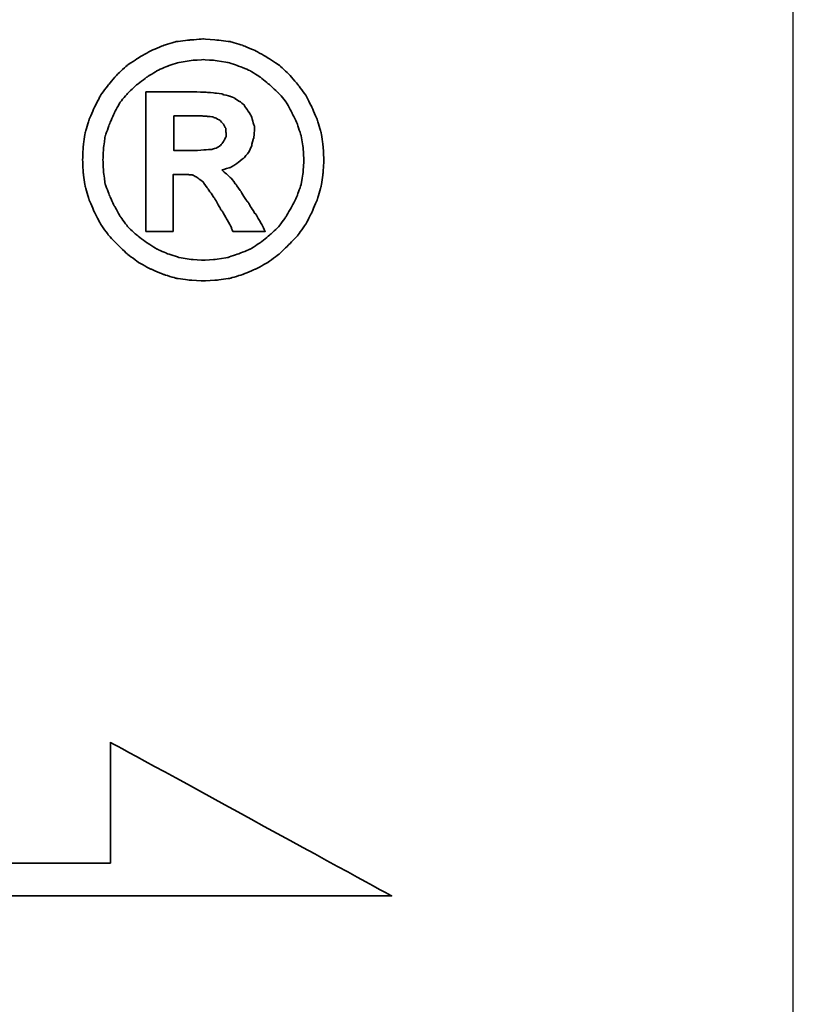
# Model space of a CAD drawing. Header units: millimetres. Extents: x -5 to 272, y 71 to 160.
# Tile 48 of 50: x 226.11 to 229.67, y 98.54 to 103.07. Entities that reach past the tile are written whole.
import ezdxf

# ---------------------------------------------------------------- set-up
doc = ezdxf.new("R2010")
doc.units = ezdxf.units.MM
doc.header["$LTSCALE"] = 0.15
for name, color, linetype in [('DIM', 4, 'CONTINUOUS'), ('layer 1', 7, 'CONTINUOUS'), ('OUT', 3, 'CONTINUOUS')]:
    doc.layers.add(name, color=color, linetype=linetype)

# ---------------------------------------------------------------- blocks, each defined once
blk = doc.blocks.new('TBI MOTION logo(完整正式版)')
at = {"layer": 'layer 1', "color": 22, "lineweight": 35}
for points, knots in [([(81.20634, 4.98624), (81.20634, 4.98624), (81.18649, 5.32862), (81.18649, 5.32862), (81.18649, 5.32862), (81.18649, 5.32862), (81.13886, 5.66206), (81.13886, 5.66206), (81.13886, 5.66206), (81.13886, 5.66206), (81.04359, 5.97764), (81.04359, 5.97764), (81.04359, 5.97764), (81.04359, 5.97764), (80.91061, 6.29124), (80.91061, 6.29124), (80.91061, 6.29124), (80.91061, 6.29124), (80.75778, 6.58697), (80.75778, 6.58697), (80.75778, 6.58697), (80.75778, 6.58697), (80.5593, 6.85294), (80.5593, 6.85294), (80.5593, 6.85294), (80.5593, 6.85294), (80.33105, 7.1189), (80.33105, 7.1189), (80.33105, 7.1189), (80.33105, 7.1189), (80.09287, 7.33921), (80.09287, 7.33921), (80.09287, 7.33921), (80.09287, 7.33921), (79.815, 7.51982), (79.815, 7.51982), (79.815, 7.51982), (79.815, 7.51982), (79.51133, 7.69051), (79.51133, 7.69051), (79.51133, 7.69051), (79.51133, 7.69051), (79.19773, 7.8235), (79.19773, 7.8235), (79.19773, 7.8235), (79.19773, 7.8235), (78.88215, 7.91877), (78.88215, 7.91877), (78.88215, 7.91877), (78.88215, 7.91877), (78.54871, 7.95846), (78.54871, 7.95846), (78.54871, 7.95846), (78.54871, 7.95846), (78.21526, 7.98625), (78.21526, 7.98625), (78.21526, 7.98625), (78.21526, 7.98625), (77.87388, 7.95846), (77.87388, 7.95846), (77.87388, 7.95846), (77.87388, 7.95846), (77.54044, 7.91877), (77.54044, 7.91877), (77.54044, 7.91877), (77.54044, 7.91877), (77.22485, 7.8235), (77.22485, 7.8235), (77.22485, 7.8235), (77.22485, 7.8235), (76.91027, 7.69051), (76.91027, 7.69051), (76.91027, 7.69051), (76.91027, 7.69051), (76.6056, 7.51982), (76.6056, 7.51982), (76.6056, 7.51982), (76.6056, 7.51982), (76.32972, 7.33921), (76.32972, 7.33921), (76.32972, 7.33921), (76.32972, 7.33921), (76.09154, 7.1189), (76.09154, 7.1189), (76.09154, 7.1189), (76.09154, 7.1189), (75.86329, 6.85294), (75.86329, 6.85294), (75.86329, 6.85294), (75.86329, 6.85294), (75.66382, 6.58697), (75.66382, 6.58697), (75.66382, 6.58697), (75.66382, 6.58697), (75.51099, 6.29124), (75.51099, 6.29124), (75.51099, 6.29124), (75.51099, 6.29124), (75.37702, 5.97764), (75.37702, 5.97764), (75.37702, 5.97764), (75.37702, 5.97764), (75.28175, 5.66206), (75.28175, 5.66206), (75.28175, 5.66206), (75.28175, 5.66206), (75.23411, 5.32862), (75.23411, 5.32862), (75.23411, 5.32862), (75.23411, 5.32862), (75.21625, 4.98624), (75.21625, 4.98624), (75.21625, 4.98624), (75.21625, 4.98624), (75.23411, 4.6528), (75.23411, 4.6528), (75.23411, 4.6528), (75.23411, 4.6528), (75.28175, 4.32035), (75.28175, 4.32035), (75.28175, 4.32035), (75.28175, 4.32035), (75.37702, 3.99583), (75.37702, 3.99583), (75.37702, 3.99583), (75.37702, 3.99583), (75.51099, 3.68224), (75.51099, 3.68224), (75.51099, 3.68224), (75.51099, 3.68224), (75.66382, 3.38749), (75.66382, 3.38749), (75.66382, 3.38749), (75.66382, 3.38749), (75.86329, 3.10963), (75.86329, 3.10963), (75.86329, 3.10963), (75.86329, 3.10963), (76.09154, 2.87145), (76.09154, 2.87145), (76.09154, 2.87145), (76.09154, 2.87145), (76.32972, 2.6432), (76.32972, 2.6432), (76.32972, 2.6432), (76.32972, 2.6432), (76.6056, 2.43381), (76.6056, 2.43381), (76.6056, 2.43381), (76.6056, 2.43381), (76.91027, 2.27205), (76.91027, 2.27205), (76.91027, 2.27205), (76.91027, 2.27205), (77.22485, 2.13906), (77.22485, 2.13906), (77.22485, 2.13906), (77.22485, 2.13906), (77.54044, 2.0438), (77.54044, 2.0438), (77.54044, 2.0438), (77.54044, 2.0438), (77.87388, 1.99616), (77.87388, 1.99616), (77.87388, 1.99616), (77.87388, 1.99616), (78.21526, 1.97631), (78.21526, 1.97631), (78.21526, 1.97631), (78.21526, 1.97631), (78.54871, 1.99616), (78.54871, 1.99616), (78.54871, 1.99616), (78.54871, 1.99616), (78.88215, 2.0438), (78.88215, 2.0438), (78.88215, 2.0438), (78.88215, 2.0438), (79.19773, 2.13906), (79.19773, 2.13906), (79.19773, 2.13906), (79.19773, 2.13906), (79.51133, 2.27205), (79.51133, 2.27205), (79.51133, 2.27205), (79.51133, 2.27205), (79.815, 2.43381), (79.815, 2.43381), (79.815, 2.43381), (79.815, 2.43381), (80.09287, 2.6432), (80.09287, 2.6432), (80.09287, 2.6432), (80.09287, 2.6432), (80.33105, 2.87145), (80.33105, 2.87145), (80.33105, 2.87145), (80.33105, 2.87145), (80.5593, 3.10963), (80.5593, 3.10963), (80.5593, 3.10963), (80.5593, 3.10963), (80.75778, 3.38749), (80.75778, 3.38749), (80.75778, 3.38749), (80.75778, 3.38749), (80.91061, 3.68224), (80.91061, 3.68224), (80.91061, 3.68224), (80.91061, 3.68224), (81.04359, 3.99583), (81.04359, 3.99583), (81.04359, 3.99583), (81.04359, 3.99583), (81.13886, 4.32035), (81.13886, 4.32035), (81.13886, 4.32035), (81.13886, 4.32035), (81.18649, 4.6528), (81.18649, 4.6528), (81.18649, 4.6528), (81.18649, 4.6528), (81.20634, 4.98624), (81.20634, 4.98624)], [0, 0, 0, 0, 0.01785714, 0.01785714, 0.01785714, 0.01785715, 0.03571429, 0.03571429, 0.03571429, 0.0357143, 0.05357143, 0.05357143, 0.05357143, 0.05357144, 0.07142857, 0.07142857, 0.07142857, 0.07142858, 0.08928571, 0.08928571, 0.08928571, 0.08928572, 0.10714286, 0.10714286, 0.10714286, 0.10714287, 0.125, 0.125, 0.125, 0.12500001, 0.14285714, 0.14285714, 0.14285714, 0.14285715, 0.16071429, 0.16071429, 0.16071429, 0.1607143, 0.17857143, 0.17857143, 0.17857143, 0.17857144, 0.19642857, 0.19642857, 0.19642857, 0.19642858, 0.21428571, 0.21428571, 0.21428571, 0.21428572, 0.23214286, 0.23214286, 0.23214286, 0.23214287, 0.25, 0.25, 0.25, 0.25000001, 0.26785714, 0.26785714, 0.26785714, 0.26785715, 0.28571429, 0.28571429, 0.28571429, 0.2857143, 0.30357143, 0.30357143, 0.30357143, 0.30357144, 0.32142857, 0.32142857, 0.32142857, 0.32142858, 0.33928571, 0.33928571, 0.33928571, 0.33928572, 0.35714286, 0.35714286, 0.35714286, 0.35714287, 0.375, 0.375, 0.375, 0.37500001, 0.39285714, 0.39285714, 0.39285714, 0.39285715, 0.41071429, 0.41071429, 0.41071429, 0.4107143, 0.42857143, 0.42857143, 0.42857143, 0.42857144, 0.44642857, 0.44642857, 0.44642857, 0.44642858, 0.46428571, 0.46428571, 0.46428571, 0.46428572, 0.48214286, 0.48214286, 0.48214286, 0.48214287, 0.5, 0.5, 0.5, 0.50000001, 0.51785714, 0.51785714, 0.51785714, 0.51785715, 0.53571429, 0.53571429, 0.53571429, 0.5357143, 0.55357143, 0.55357143, 0.55357143, 0.55357144, 0.57142857, 0.57142857, 0.57142857, 0.57142858, 0.58928571, 0.58928571, 0.58928571, 0.58928572, 0.60714286, 0.60714286, 0.60714286, 0.60714287, 0.625, 0.625, 0.625, 0.62500001, 0.64285714, 0.64285714, 0.64285714, 0.64285715, 0.66071429, 0.66071429, 0.66071429, 0.6607143, 0.67857143, 0.67857143, 0.67857143, 0.67857144, 0.69642857, 0.69642857, 0.69642857, 0.69642858, 0.71428571, 0.71428571, 0.71428571, 0.71428572, 0.73214286, 0.73214286, 0.73214286, 0.73214287, 0.75, 0.75, 0.75, 0.75000001, 0.76785714, 0.76785714, 0.76785714, 0.76785715, 0.78571429, 0.78571429, 0.78571429, 0.7857143, 0.80357143, 0.80357143, 0.80357143, 0.80357144, 0.82142857, 0.82142857, 0.82142857, 0.82142858, 0.83928571, 0.83928571, 0.83928571, 0.83928572, 0.85714286, 0.85714286, 0.85714286, 0.85714287, 0.875, 0.875, 0.875, 0.87500001, 0.89285714, 0.89285714, 0.89285714, 0.89285715, 0.91071429, 0.91071429, 0.91071429, 0.9107143, 0.92857143, 0.92857143, 0.92857143, 0.92857144, 0.94642857, 0.94642857, 0.94642857, 0.94642858, 0.96428571, 0.96428571, 0.96428571, 0.96428572, 0.98214286, 0.98214286, 0.98214286, 0.98214287, 1, 1, 1, 1]), ([(80.71014, 4.98624), (80.71014, 4.98624), (80.69129, 5.29091), (80.69129, 5.29091), (80.69129, 5.29091), (80.69129, 5.29091), (80.64464, 5.57672), (80.64464, 5.57672), (80.64464, 5.57672), (80.64464, 5.57672), (80.54937, 5.87245), (80.54937, 5.87245), (80.54937, 5.87245), (80.54937, 5.87245), (80.41639, 6.14833), (80.41639, 6.14833), (80.41639, 6.14833), (80.41639, 6.14833), (80.27349, 6.41429), (80.27349, 6.41429), (80.27349, 6.41429), (80.27349, 6.41429), (80.08295, 6.64255), (80.08295, 6.64255), (80.08295, 6.64255), (80.08295, 6.64255), (79.86264, 6.84301), (79.86264, 6.84301), (79.86264, 6.84301), (79.86264, 6.84301), (79.63439, 7.03355), (79.63439, 7.03355), (79.63439, 7.03355), (79.63439, 7.03355), (79.37835, 7.1963), (79.37835, 7.1963), (79.37835, 7.1963), (79.37835, 7.1963), (79.10246, 7.30944), (79.10246, 7.30944), (79.10246, 7.30944), (79.10246, 7.30944), (78.81665, 7.40471), (78.81665, 7.40471), (78.81665, 7.40471), (78.81665, 7.40471), (78.511, 7.45234), (78.511, 7.45234), (78.511, 7.45234), (78.511, 7.45234), (78.21526, 7.47219), (78.21526, 7.47219), (78.21526, 7.47219), (78.21526, 7.47219), (77.9106, 7.45234), (77.9106, 7.45234), (77.9106, 7.45234), (77.9106, 7.45234), (77.61685, 7.40471), (77.61685, 7.40471), (77.61685, 7.40471), (77.61685, 7.40471), (77.32012, 7.30944), (77.32012, 7.30944), (77.32012, 7.30944), (77.32012, 7.30944), (77.06309, 7.1963), (77.06309, 7.1963), (77.06309, 7.1963), (77.06309, 7.1963), (76.80606, 7.03355), (76.80606, 7.03355), (76.80606, 7.03355), (76.80606, 7.03355), (76.55797, 6.84301), (76.55797, 6.84301), (76.55797, 6.84301), (76.55797, 6.84301), (76.34063, 6.64255), (76.34063, 6.64255), (76.34063, 6.64255), (76.34063, 6.64255), (76.1491, 6.41429), (76.1491, 6.41429), (76.1491, 6.41429), (76.1491, 6.41429), (76.0062, 6.14833), (76.0062, 6.14833), (76.0062, 6.14833), (76.0062, 6.14833), (75.88314, 5.87245), (75.88314, 5.87245), (75.88314, 5.87245), (75.88314, 5.87245), (75.77794, 5.57672), (75.77794, 5.57672), (75.77794, 5.57672), (75.77794, 5.57672), (75.73924, 5.29091), (75.73924, 5.29091), (75.73924, 5.29091), (75.73924, 5.29091), (75.72039, 4.98624), (75.72039, 4.98624), (75.72039, 4.98624), (75.72039, 4.98624), (75.73924, 4.67165), (75.73924, 4.67165), (75.73924, 4.67165), (75.73924, 4.67165), (75.77794, 4.37791), (75.77794, 4.37791), (75.77794, 4.37791), (75.77794, 4.37791), (75.88314, 4.10102), (75.88314, 4.10102), (75.88314, 4.10102), (75.88314, 4.10102), (76.0062, 3.83407), (76.0062, 3.83407), (76.0062, 3.83407), (76.0062, 3.83407), (76.15902, 3.56811), (76.15902, 3.56811), (76.15902, 3.56811), (76.15902, 3.56811), (76.34063, 3.32001), (76.34063, 3.32001), (76.34063, 3.32001), (76.34063, 3.32001), (76.55797, 3.11955), (76.55797, 3.11955), (76.55797, 3.11955), (76.55797, 3.11955), (76.80606, 2.92901), (76.80606, 2.92901), (76.80606, 2.92901), (76.80606, 2.92901), (77.06309, 2.76725), (77.06309, 2.76725), (77.06309, 2.76725), (77.06309, 2.76725), (77.32012, 2.65412), (77.32012, 2.65412), (77.32012, 2.65412), (77.32012, 2.65412), (77.61685, 2.55786), (77.61685, 2.55786), (77.61685, 2.55786), (77.61685, 2.55786), (77.9106, 2.51022), (77.9106, 2.51022), (77.9106, 2.51022), (77.9106, 2.51022), (78.21526, 2.49137), (78.21526, 2.49137), (78.21526, 2.49137), (78.21526, 2.49137), (78.511, 2.51022), (78.511, 2.51022), (78.511, 2.51022), (78.511, 2.51022), (78.81665, 2.55786), (78.81665, 2.55786), (78.81665, 2.55786), (78.81665, 2.55786), (79.10246, 2.65412), (79.10246, 2.65412), (79.10246, 2.65412), (79.10246, 2.65412), (79.37835, 2.76725), (79.37835, 2.76725), (79.37835, 2.76725), (79.37835, 2.76725), (79.63439, 2.92901), (79.63439, 2.92901), (79.63439, 2.92901), (79.63439, 2.92901), (79.86264, 3.11955), (79.86264, 3.11955), (79.86264, 3.11955), (79.86264, 3.11955), (80.08295, 3.32001), (80.08295, 3.32001), (80.08295, 3.32001), (80.08295, 3.32001), (80.26356, 3.56811), (80.26356, 3.56811), (80.26356, 3.56811), (80.26356, 3.56811), (80.41639, 3.83407), (80.41639, 3.83407), (80.41639, 3.83407), (80.41639, 3.83407), (80.54937, 4.10102), (80.54937, 4.10102), (80.54937, 4.10102), (80.54937, 4.10102), (80.64464, 4.37791), (80.64464, 4.37791), (80.64464, 4.37791), (80.64464, 4.37791), (80.69129, 4.67165), (80.69129, 4.67165), (80.69129, 4.67165), (80.69129, 4.67165), (80.71014, 4.98624), (80.71014, 4.98624)], [0, 0, 0, 0, 0.01923077, 0.01923077, 0.01923077, 0.01923078, 0.03846154, 0.03846154, 0.03846154, 0.03846155, 0.05769231, 0.05769231, 0.05769231, 0.05769232, 0.07692308, 0.07692308, 0.07692308, 0.07692309, 0.09615385, 0.09615385, 0.09615385, 0.09615386, 0.11538462, 0.11538462, 0.11538462, 0.11538463, 0.13461538, 0.13461538, 0.13461538, 0.13461539, 0.15384615, 0.15384615, 0.15384615, 0.15384616, 0.17307692, 0.17307692, 0.17307692, 0.17307693, 0.19230769, 0.19230769, 0.19230769, 0.1923077, 0.21153846, 0.21153846, 0.21153846, 0.21153847, 0.23076923, 0.23076923, 0.23076923, 0.23076924, 0.25, 0.25, 0.25, 0.25000001, 0.26923077, 0.26923077, 0.26923077, 0.26923078, 0.28846154, 0.28846154, 0.28846154, 0.28846155, 0.30769231, 0.30769231, 0.30769231, 0.30769232, 0.32692308, 0.32692308, 0.32692308, 0.32692309, 0.34615385, 0.34615385, 0.34615385, 0.34615386, 0.36538462, 0.36538462, 0.36538462, 0.36538463, 0.38461538, 0.38461538, 0.38461538, 0.38461539, 0.40384615, 0.40384615, 0.40384615, 0.40384616, 0.42307692, 0.42307692, 0.42307692, 0.42307693, 0.44230769, 0.44230769, 0.44230769, 0.4423077, 0.46153846, 0.46153846, 0.46153846, 0.46153847, 0.48076923, 0.48076923, 0.48076923, 0.48076924, 0.5, 0.5, 0.5, 0.50000001, 0.51923077, 0.51923077, 0.51923077, 0.51923078, 0.53846154, 0.53846154, 0.53846154, 0.53846155, 0.55769231, 0.55769231, 0.55769231, 0.55769232, 0.57692308, 0.57692308, 0.57692308, 0.57692309, 0.59615385, 0.59615385, 0.59615385, 0.59615386, 0.61538462, 0.61538462, 0.61538462, 0.61538463, 0.63461538, 0.63461538, 0.63461538, 0.63461539, 0.65384615, 0.65384615, 0.65384615, 0.65384616, 0.67307692, 0.67307692, 0.67307692, 0.67307693, 0.69230769, 0.69230769, 0.69230769, 0.6923077, 0.71153846, 0.71153846, 0.71153846, 0.71153847, 0.73076923, 0.73076923, 0.73076923, 0.73076924, 0.75, 0.75, 0.75, 0.75000001, 0.76923077, 0.76923077, 0.76923077, 0.76923078, 0.78846154, 0.78846154, 0.78846154, 0.78846155, 0.80769231, 0.80769231, 0.80769231, 0.80769232, 0.82692308, 0.82692308, 0.82692308, 0.82692309, 0.84615385, 0.84615385, 0.84615385, 0.84615386, 0.86538462, 0.86538462, 0.86538462, 0.86538463, 0.88461538, 0.88461538, 0.88461538, 0.88461539, 0.90384615, 0.90384615, 0.90384615, 0.90384616, 0.92307692, 0.92307692, 0.92307692, 0.92307693, 0.94230769, 0.94230769, 0.94230769, 0.9423077, 0.96153846, 0.96153846, 0.96153846, 0.96153847, 0.98076923, 0.98076923, 0.98076923, 0.98076924, 1, 1, 1, 1]), ([(76.78721, 3.2823), (76.78721, 3.2823), (76.78721, 3.32001), (76.78721, 3.32001), (76.78721, 3.32001), (76.78721, 3.32001), (76.78721, 3.42422), (76.78721, 3.42422), (76.78721, 3.42422), (76.78721, 3.42422), (76.78721, 3.59689), (76.78721, 3.59689), (76.78721, 3.59689), (76.78721, 3.59689), (76.78721, 3.80529), (76.78721, 3.80529), (76.78721, 3.80529), (76.78721, 3.80529), (76.78721, 4.0524), (76.78721, 4.0524), (76.78721, 4.0524), (76.78721, 4.0524), (76.78721, 4.32035), (76.78721, 4.32035), (76.78721, 4.32035), (76.78721, 4.32035), (76.78721, 4.92868), (76.78721, 4.92868), (76.78721, 4.92868), (76.78721, 4.92868), (76.78721, 5.53801), (76.78721, 5.53801), (76.78721, 5.53801), (76.78721, 5.53801), (76.78721, 5.82482), (76.78721, 5.82482), (76.78721, 5.82482), (76.78721, 5.82482), (76.78721, 6.07291), (76.78721, 6.07291), (76.78721, 6.07291), (76.78721, 6.07291), (76.78721, 6.30017), (76.78721, 6.30017), (76.78721, 6.30017), (76.78721, 6.30017), (76.78721, 6.45399), (76.78721, 6.45399), (76.78721, 6.45399), (76.78721, 6.45399), (76.78721, 6.5572), (76.78721, 6.5572), (76.78721, 6.5572), (76.78721, 6.5572), (76.78721, 6.59689), (76.78721, 6.59689), (76.78721, 6.59689), (76.78721, 6.59689), (76.78721, 6.67232), (76.78721, 6.67232), (76.78721, 6.67232), (76.78721, 6.67232), (76.8537, 6.67232), (76.8537, 6.67232), (76.8537, 6.67232), (76.8537, 6.67232), (76.87355, 6.67232), (76.87355, 6.67232), (76.87355, 6.67232), (76.87355, 6.67232), (76.91027, 6.67232), (76.91027, 6.67232), (76.91027, 6.67232), (76.91027, 6.67232), (77.04424, 6.67232), (77.04424, 6.67232), (77.04424, 6.67232), (77.04424, 6.67232), (77.22485, 6.67232), (77.22485, 6.67232), (77.22485, 6.67232), (77.22485, 6.67232), (77.43524, 6.67232), (77.43524, 6.67232), (77.43524, 6.67232), (77.43524, 6.67232), (77.65357, 6.67232), (77.65357, 6.67232), (77.65357, 6.67232), (77.65357, 6.67232), (77.82625, 6.67232), (77.82625, 6.67232), (77.82625, 6.67232), (77.82625, 6.67232), (77.94037, 6.67232), (77.94037, 6.67232), (77.94037, 6.67232), (77.94037, 6.67232), (77.97709, 6.67232), (77.97709, 6.67232), (77.97709, 6.67232), (77.97709, 6.67232), (77.99694, 6.67232), (77.99694, 6.67232), (77.99694, 6.67232), (77.99694, 6.67232), (78.00686, 6.67232), (78.00686, 6.67232), (78.00686, 6.67232), (78.00686, 6.67232), (78.28275, 6.6624), (78.28275, 6.6624), (78.28275, 6.6624), (78.28275, 6.6624), (78.50107, 6.64255), (78.50107, 6.64255), (78.50107, 6.64255), (78.50107, 6.64255), (78.511, 6.64255), (78.511, 6.64255), (78.511, 6.64255), (78.511, 6.64255), (78.70154, 6.61476), (78.70154, 6.61476), (78.70154, 6.61476), (78.70154, 6.61476), (78.70154, 6.60483), (78.70154, 6.60483), (78.70154, 6.60483), (78.70154, 6.60483), (78.86429, 6.56713), (78.86429, 6.56713), (78.86429, 6.56713), (78.86429, 6.56713), (78.87223, 6.56713), (78.87223, 6.56713), (78.87223, 6.56713), (78.87223, 6.56713), (78.99727, 6.51056), (78.99727, 6.51056), (78.99727, 6.51056), (78.99727, 6.51056), (79.00719, 6.51056), (79.00719, 6.51056), (79.00719, 6.51056), (79.00719, 6.51056), (79.00719, 6.50162), (79.00719, 6.50162), (79.00719, 6.50162), (79.00719, 6.50162), (79.1104, 6.43415), (79.1104, 6.43415), (79.1104, 6.43415), (79.1104, 6.43415), (79.12132, 6.43415), (79.12132, 6.43415), (79.12132, 6.43415), (79.12132, 6.43415), (79.22552, 6.34781), (79.22552, 6.34781), (79.22552, 6.34781), (79.22552, 6.34781), (79.23544, 6.33888), (79.23544, 6.33888), (79.23544, 6.33888), (79.23544, 6.33888), (79.23544, 6.32895), (79.23544, 6.32895), (79.23544, 6.32895), (79.23544, 6.32895), (79.31087, 6.21483), (79.31087, 6.21483), (79.31087, 6.21483), (79.31087, 6.21483), (79.38629, 6.1007), (79.38629, 6.1007), (79.38629, 6.1007), (79.38629, 6.1007), (79.3972, 6.1007), (79.3972, 6.1007), (79.3972, 6.1007), (79.3972, 6.1007), (79.3972, 6.09078), (79.3972, 6.09078), (79.3972, 6.09078), (79.3972, 6.09078), (79.43392, 5.97764), (79.43392, 5.97764), (79.43392, 5.97764), (79.43392, 5.97764), (79.43392, 5.96772), (79.43392, 5.96772), (79.43392, 5.96772), (79.43392, 5.96772), (79.47362, 5.83474), (79.47362, 5.83474), (79.47362, 5.83474), (79.47362, 5.83474), (79.48156, 5.82482), (79.48156, 5.82482), (79.48156, 5.82482), (79.48156, 5.82482), (79.48156, 5.69977), (79.48156, 5.69977), (79.48156, 5.69977), (79.48156, 5.69977), (79.48156, 5.69183), (79.48156, 5.69183), (79.48156, 5.69183), (79.48156, 5.69183), (79.4637, 5.51915), (79.4637, 5.51915), (79.4637, 5.51915), (79.4637, 5.51915), (79.4637, 5.51122), (79.4637, 5.51122), (79.4637, 5.51122), (79.4637, 5.51122), (79.45377, 5.51122), (79.45377, 5.51122), (79.45377, 5.51122), (79.45377, 5.51122), (79.41507, 5.34847), (79.41507, 5.34847), (79.41507, 5.34847), (79.41507, 5.34847), (79.41507, 5.33854), (79.41507, 5.33854), (79.41507, 5.33854), (79.41507, 5.33854), (79.41507, 5.32862), (79.41507, 5.32862), (79.41507, 5.32862), (79.41507, 5.32862), (79.33865, 5.16785), (79.33865, 5.16785), (79.33865, 5.16785), (79.33865, 5.16785), (79.33071, 5.15693), (79.33071, 5.15693), (79.33071, 5.15693), (79.33071, 5.15693), (79.2156, 5.02495), (79.2156, 5.02495), (79.2156, 5.02495), (79.2156, 5.02495), (79.20567, 5.01502), (79.20567, 5.01502), (79.20567, 5.01502), (79.20567, 5.01502), (79.05483, 4.89991), (79.05483, 4.89991), (79.05483, 4.89991), (79.05483, 4.89991), (79.04491, 4.89197), (79.04491, 4.89197), (79.04491, 4.89197), (79.04491, 4.89197), (78.89208, 4.7967), (78.89208, 4.7967), (78.89208, 4.7967), (78.89208, 4.7967), (78.88215, 4.7967), (78.88215, 4.7967), (78.88215, 4.7967), (78.88215, 4.7967), (78.69161, 4.73913), (78.69161, 4.73913), (78.69161, 4.73913), (78.69161, 4.73913), (78.68169, 4.73913), (78.68169, 4.73913), (78.68169, 4.73913), (78.68169, 4.73913), (78.68169, 4.72921), (78.68169, 4.72921), (78.68169, 4.72921), (78.68169, 4.72921), (78.78688, 4.63394), (78.78688, 4.63394), (78.78688, 4.63394), (78.78688, 4.63394), (78.902, 4.52875), (78.902, 4.52875), (78.902, 4.52875), (78.902, 4.52875), (78.91093, 4.52081), (78.91093, 4.52081), (78.91093, 4.52081), (78.91093, 4.52081), (79.02506, 4.36798), (79.02506, 4.36798), (79.02506, 4.36798), (79.02506, 4.36798), (79.1501, 4.1953), (79.1501, 4.1953), (79.1501, 4.1953), (79.1501, 4.1953), (79.1501, 4.18736), (79.1501, 4.18736), (79.1501, 4.18736), (79.1501, 4.18736), (79.29201, 3.96705), (79.29201, 3.96705), (79.29201, 3.96705), (79.29201, 3.96705), (79.31087, 3.93828), (79.31087, 3.93828), (79.31087, 3.93828), (79.31087, 3.93828), (79.32079, 3.93828), (79.32079, 3.93828), (79.32079, 3.93828), (79.32079, 3.93828), (79.3585, 3.87178), (79.3585, 3.87178), (79.3585, 3.87178), (79.3585, 3.87178), (79.50141, 3.64353), (79.50141, 3.64353), (79.50141, 3.64353), (79.50141, 3.64353), (79.51133, 3.64353), (79.51133, 3.64353), (79.51133, 3.64353), (79.51133, 3.64353), (79.64431, 3.41528), (79.64431, 3.41528), (79.64431, 3.41528), (79.64431, 3.41528), (79.68202, 3.3478), (79.68202, 3.3478), (79.68202, 3.3478), (79.68202, 3.3478), (79.70187, 3.31009), (79.70187, 3.31009), (79.70187, 3.31009), (79.70187, 3.31009), (79.7495, 3.2049), (79.7495, 3.2049), (79.7495, 3.2049), (79.7495, 3.2049), (79.64431, 3.2049), (79.64431, 3.2049), (79.64431, 3.2049), (79.64431, 3.2049), (79.62546, 3.2049), (79.62546, 3.2049), (79.62546, 3.2049), (79.62546, 3.2049), (79.53912, 3.2049), (79.53912, 3.2049), (79.53912, 3.2049), (79.53912, 3.2049), (79.31087, 3.2049), (79.31087, 3.2049), (79.31087, 3.2049), (79.31087, 3.2049), (79.08262, 3.2049), (79.08262, 3.2049), (79.08262, 3.2049), (79.08262, 3.2049), (79.00719, 3.2049), (79.00719, 3.2049), (79.00719, 3.2049), (79.00719, 3.2049), (78.98735, 3.2049), (78.98735, 3.2049), (78.98735, 3.2049), (78.98735, 3.2049), (78.94964, 3.2049), (78.94964, 3.2049), (78.94964, 3.2049), (78.94964, 3.2049), (78.92979, 3.24459), (78.92979, 3.24459), (78.92979, 3.24459), (78.92979, 3.24459), (78.91093, 3.2823), (78.91093, 3.2823), (78.91093, 3.2823), (78.91093, 3.2823), (78.91093, 3.29223), (78.91093, 3.29223), (78.91093, 3.29223), (78.91093, 3.29223), (78.89208, 3.3478), (78.89208, 3.3478), (78.89208, 3.3478), (78.89208, 3.3478), (78.78688, 3.52048), (78.78688, 3.52048), (78.78688, 3.52048), (78.78688, 3.52048), (78.69161, 3.7001), (78.69161, 3.7001), (78.69161, 3.7001), (78.69161, 3.7001), (78.6539, 3.7388), (78.6539, 3.7388), (78.6539, 3.7388), (78.6539, 3.7388), (78.64398, 3.74873), (78.64398, 3.74873), (78.64398, 3.74873), (78.64398, 3.74873), (78.64398, 3.75766), (78.64398, 3.75766), (78.64398, 3.75766), (78.64398, 3.75766), (78.63405, 3.78644), (78.63405, 3.78644), (78.63405, 3.78644), (78.63405, 3.78644), (78.48321, 4.04347), (78.48321, 4.04347), (78.48321, 4.04347), (78.48321, 4.04347), (78.33038, 4.2618), (78.33038, 4.2618), (78.33038, 4.2618), (78.33038, 4.2618), (78.20732, 4.43447), (78.20732, 4.43447), (78.20732, 4.43447), (78.20732, 4.43447), (78.09221, 4.52081), (78.09221, 4.52081), (78.09221, 4.52081), (78.09221, 4.52081), (78.02472, 4.56845), (78.02472, 4.56845), (78.02472, 4.56845), (78.02472, 4.56845), (77.9493, 4.60616), (77.9493, 4.60616), (77.9493, 4.60616), (77.9493, 4.60616), (77.8451, 4.61608), (77.8451, 4.61608), (77.8451, 4.61608), (77.8451, 4.61608), (77.71113, 4.61608), (77.71113, 4.61608), (77.71113, 4.61608), (77.71113, 4.61608), (77.69128, 4.61608), (77.69128, 4.61608), (77.69128, 4.61608), (77.69128, 4.61608), (77.67342, 4.61608), (77.67342, 4.61608), (77.67342, 4.61608), (77.67342, 4.61608), (77.5583, 4.61608), (77.5583, 4.61608), (77.5583, 4.61608), (77.5583, 4.61608), (77.46303, 4.61608), (77.46303, 4.61608), (77.46303, 4.61608), (77.46303, 4.61608), (77.46303, 4.54761), (77.46303, 4.54761), (77.46303, 4.54761), (77.46303, 4.54761), (77.46303, 4.47318), (77.46303, 4.47318), (77.46303, 4.47318), (77.46303, 4.47318), (77.46303, 4.24294), (77.46303, 4.24294), (77.46303, 4.24294), (77.46303, 4.24294), (77.46303, 3.99583), (77.46303, 3.99583), (77.46303, 3.99583), (77.46303, 3.99583), (77.46303, 3.72888), (77.46303, 3.72888), (77.46303, 3.72888), (77.46303, 3.72888), (77.46303, 3.51055), (77.46303, 3.51055), (77.46303, 3.51055), (77.46303, 3.51055), (77.46303, 3.42422), (77.46303, 3.42422), (77.46303, 3.42422), (77.46303, 3.42422), (77.46303, 3.35773), (77.46303, 3.35773), (77.46303, 3.35773), (77.46303, 3.35773), (77.46303, 3.30017), (77.46303, 3.30017), (77.46303, 3.30017), (77.46303, 3.30017), (77.46303, 3.2823), (77.46303, 3.2823), (77.46303, 3.2823), (77.46303, 3.2823), (77.46303, 3.2049), (77.46303, 3.2049), (77.46303, 3.2049), (77.46303, 3.2049), (77.39753, 3.2049), (77.39753, 3.2049), (77.39753, 3.2049), (77.39753, 3.2049), (77.37768, 3.2049), (77.37768, 3.2049), (77.37768, 3.2049), (77.37768, 3.2049), (77.32012, 3.2049), (77.32012, 3.2049), (77.32012, 3.2049), (77.32012, 3.2049), (77.12165, 3.2049), (77.12165, 3.2049), (77.12165, 3.2049), (77.12165, 3.2049), (76.94897, 3.2049), (76.94897, 3.2049), (76.94897, 3.2049), (76.94897, 3.2049), (76.8924, 3.2049), (76.8924, 3.2049), (76.8924, 3.2049), (76.8924, 3.2049), (76.8537, 3.2049), (76.8537, 3.2049), (76.8537, 3.2049), (76.8537, 3.2049), (76.78721, 3.2049), (76.78721, 3.2049), (76.78721, 3.2049), (76.78721, 3.2049), (76.78721, 3.2823), (76.78721, 3.2823)], [0, 0, 0, 0, 0.00740741, 0.00740741, 0.00740741, 0.00740742, 0.01481481, 0.01481481, 0.01481481, 0.01481482, 0.02222222, 0.02222222, 0.02222222, 0.02222223, 0.02962963, 0.02962963, 0.02962963, 0.02962964, 0.03703704, 0.03703704, 0.03703704, 0.03703705, 0.04444444, 0.04444444, 0.04444444, 0.04444445, 0.05185185, 0.05185185, 0.05185185, 0.05185186, 0.05925926, 0.05925926, 0.05925926, 0.05925927, 0.06666667, 0.06666667, 0.06666667, 0.06666668, 0.07407407, 0.07407407, 0.07407407, 0.07407408, 0.08148148, 0.08148148, 0.08148148, 0.08148149, 0.08888889, 0.08888889, 0.08888889, 0.0888889, 0.0962963, 0.0962963, 0.0962963, 0.09629631, 0.1037037, 0.1037037, 0.1037037, 0.10370371, 0.11111111, 0.11111111, 0.11111111, 0.11111112, 0.11851852, 0.11851852, 0.11851852, 0.11851853, 0.12592593, 0.12592593, 0.12592593, 0.12592594, 0.13333333, 0.13333333, 0.13333333, 0.13333334, 0.14074074, 0.14074074, 0.14074074, 0.14074075, 0.14814815, 0.14814815, 0.14814815, 0.14814816, 0.15555556, 0.15555556, 0.15555556, 0.15555557, 0.16296296, 0.16296296, 0.16296296, 0.16296297, 0.17037037, 0.17037037, 0.17037037, 0.17037038, 0.17777778, 0.17777778, 0.17777778, 0.17777779, 0.18518519, 0.18518519, 0.18518519, 0.1851852, 0.19259259, 0.19259259, 0.19259259, 0.1925926, 0.2, 0.2, 0.2, 0.20000001, 0.20740741, 0.20740741, 0.20740741, 0.20740742, 0.21481481, 0.21481481, 0.21481481, 0.21481482, 0.22222222, 0.22222222, 0.22222222, 0.22222223, 0.22962963, 0.22962963, 0.22962963, 0.22962964, 0.23703704, 0.23703704, 0.23703704, 0.23703705, 0.24444444, 0.24444444, 0.24444444, 0.24444445, 0.25185185, 0.25185185, 0.25185185, 0.25185186, 0.25925926, 0.25925926, 0.25925926, 0.25925927, 0.26666667, 0.26666667, 0.26666667, 0.26666668, 0.27407407, 0.27407407, 0.27407407, 0.27407408, 0.28148148, 0.28148148, 0.28148148, 0.28148149, 0.28888889, 0.28888889, 0.28888889, 0.2888889, 0.2962963, 0.2962963, 0.2962963, 0.29629631, 0.3037037, 0.3037037, 0.3037037, 0.30370371, 0.31111111, 0.31111111, 0.31111111, 0.31111112, 0.31851852, 0.31851852, 0.31851852, 0.31851853, 0.32592593, 0.32592593, 0.32592593, 0.32592594, 0.33333333, 0.33333333, 0.33333333, 0.33333334, 0.34074074, 0.34074074, 0.34074074, 0.34074075, 0.34814815, 0.34814815, 0.34814815, 0.34814816, 0.35555556, 0.35555556, 0.35555556, 0.35555557, 0.36296296, 0.36296296, 0.36296296, 0.36296297, 0.37037037, 0.37037037, 0.37037037, 0.37037038, 0.37777778, 0.37777778, 0.37777778, 0.37777779, 0.38518519, 0.38518519, 0.38518519, 0.3851852, 0.39259259, 0.39259259, 0.39259259, 0.3925926, 0.4, 0.4, 0.4, 0.40000001, 0.40740741, 0.40740741, 0.40740741, 0.40740742, 0.41481481, 0.41481481, 0.41481481, 0.41481482, 0.42222222, 0.42222222, 0.42222222, 0.42222223, 0.42962963, 0.42962963, 0.42962963, 0.42962964, 0.43703704, 0.43703704, 0.43703704, 0.43703705, 0.44444444, 0.44444444, 0.44444444, 0.44444445, 0.45185185, 0.45185185, 0.45185185, 0.45185186, 0.45925926, 0.45925926, 0.45925926, 0.45925927, 0.46666667, 0.46666667, 0.46666667, 0.46666668, 0.47407407, 0.47407407, 0.47407407, 0.47407408, 0.48148148, 0.48148148, 0.48148148, 0.48148149, 0.48888889, 0.48888889, 0.48888889, 0.4888889, 0.4962963, 0.4962963, 0.4962963, 0.49629631, 0.5037037, 0.5037037, 0.5037037, 0.50370371, 0.51111111, 0.51111111, 0.51111111, 0.51111112, 0.51851852, 0.51851852, 0.51851852, 0.51851853, 0.52592593, 0.52592593, 0.52592593, 0.52592594, 0.53333333, 0.53333333, 0.53333333, 0.53333334, 0.54074074, 0.54074074, 0.54074074, 0.54074075, 0.54814815, 0.54814815, 0.54814815, 0.54814816, 0.55555556, 0.55555556, 0.55555556, 0.55555557, 0.56296296, 0.56296296, 0.56296296, 0.56296297, 0.57037037, 0.57037037, 0.57037037, 0.57037038, 0.57777778, 0.57777778, 0.57777778, 0.57777779, 0.58518519, 0.58518519, 0.58518519, 0.5851852, 0.59259259, 0.59259259, 0.59259259, 0.5925926, 0.6, 0.6, 0.6, 0.60000001, 0.60740741, 0.60740741, 0.60740741, 0.60740742, 0.61481481, 0.61481481, 0.61481481, 0.61481482, 0.62222222, 0.62222222, 0.62222222, 0.62222223, 0.62962963, 0.62962963, 0.62962963, 0.62962964, 0.63703704, 0.63703704, 0.63703704, 0.63703705, 0.64444444, 0.64444444, 0.64444444, 0.64444445, 0.65185185, 0.65185185, 0.65185185, 0.65185186, 0.65925926, 0.65925926, 0.65925926, 0.65925927, 0.66666667, 0.66666667, 0.66666667, 0.66666668, 0.67407407, 0.67407407, 0.67407407, 0.67407408, 0.68148148, 0.68148148, 0.68148148, 0.68148149, 0.68888889, 0.68888889, 0.68888889, 0.6888889, 0.6962963, 0.6962963, 0.6962963, 0.69629631, 0.7037037, 0.7037037, 0.7037037, 0.70370371, 0.71111111, 0.71111111, 0.71111111, 0.71111112, 0.71851852, 0.71851852, 0.71851852, 0.71851853, 0.72592593, 0.72592593, 0.72592593, 0.72592594, 0.73333333, 0.73333333, 0.73333333, 0.73333334, 0.74074074, 0.74074074, 0.74074074, 0.74074075, 0.74814815, 0.74814815, 0.74814815, 0.74814816, 0.75555556, 0.75555556, 0.75555556, 0.75555557, 0.76296296, 0.76296296, 0.76296296, 0.76296297, 0.77037037, 0.77037037, 0.77037037, 0.77037038, 0.77777778, 0.77777778, 0.77777778, 0.77777779, 0.78518519, 0.78518519, 0.78518519, 0.7851852, 0.79259259, 0.79259259, 0.79259259, 0.7925926, 0.8, 0.8, 0.8, 0.80000001, 0.80740741, 0.80740741, 0.80740741, 0.80740742, 0.81481481, 0.81481481, 0.81481481, 0.81481482, 0.82222222, 0.82222222, 0.82222222, 0.82222223, 0.82962963, 0.82962963, 0.82962963, 0.82962964, 0.83703704, 0.83703704, 0.83703704, 0.83703705, 0.84444444, 0.84444444, 0.84444444, 0.84444445, 0.85185185, 0.85185185, 0.85185185, 0.85185186, 0.85925926, 0.85925926, 0.85925926, 0.85925927, 0.86666667, 0.86666667, 0.86666667, 0.86666668, 0.87407407, 0.87407407, 0.87407407, 0.87407408, 0.88148148, 0.88148148, 0.88148148, 0.88148149, 0.88888889, 0.88888889, 0.88888889, 0.8888889, 0.8962963, 0.8962963, 0.8962963, 0.89629631, 0.9037037, 0.9037037, 0.9037037, 0.90370371, 0.91111111, 0.91111111, 0.91111111, 0.91111112, 0.91851852, 0.91851852, 0.91851852, 0.91851853, 0.92592593, 0.92592593, 0.92592593, 0.92592594, 0.93333333, 0.93333333, 0.93333333, 0.93333334, 0.94074074, 0.94074074, 0.94074074, 0.94074075, 0.94814815, 0.94814815, 0.94814815, 0.94814816, 0.95555556, 0.95555556, 0.95555556, 0.95555557, 0.96296296, 0.96296296, 0.96296296, 0.96296297, 0.97037037, 0.97037037, 0.97037037, 0.97037038, 0.97777778, 0.97777778, 0.97777778, 0.97777779, 0.98518519, 0.98518519, 0.98518519, 0.9851852, 0.99259259, 0.99259259, 0.99259259, 0.9925926, 1, 1, 1, 1]), ([(77.48288, 6.07291), (77.48288, 6.07291), (77.48288, 5.99551), (77.48288, 5.99551), (77.48288, 5.99551), (77.48288, 5.99551), (77.48288, 5.82482), (77.48288, 5.82482), (77.48288, 5.82482), (77.48288, 5.82482), (77.48288, 5.63328), (77.48288, 5.63328), (77.48288, 5.63328), (77.48288, 5.63328), (77.48288, 5.46358), (77.48288, 5.46358), (77.48288, 5.46358), (77.48288, 5.46358), (77.48288, 5.29091), (77.48288, 5.29091), (77.48288, 5.29091), (77.48288, 5.29091), (77.48288, 5.21449), (77.48288, 5.21449), (77.48288, 5.21449), (77.48288, 5.21449), (77.50074, 5.21449), (77.50074, 5.21449), (77.50074, 5.21449), (77.50074, 5.21449), (77.71113, 5.21449), (77.71113, 5.21449), (77.71113, 5.21449), (77.71113, 5.21449), (77.94037, 5.21449), (77.94037, 5.21449), (77.94037, 5.21449), (77.94037, 5.21449), (78.01579, 5.21449), (78.01579, 5.21449), (78.01579, 5.21449), (78.01579, 5.21449), (78.03465, 5.21449), (78.03465, 5.21449), (78.03465, 5.21449), (78.03465, 5.21449), (78.2629, 5.23335), (78.2629, 5.23335), (78.2629, 5.23335), (78.2629, 5.23335), (78.42565, 5.24327), (78.42565, 5.24327), (78.42565, 5.24327), (78.42565, 5.24327), (78.54871, 5.28098), (78.54871, 5.28098), (78.54871, 5.28098), (78.54871, 5.28098), (78.62611, 5.32862), (78.62611, 5.32862), (78.62611, 5.32862), (78.62611, 5.32862), (78.69161, 5.40503), (78.69161, 5.40503), (78.69161, 5.40503), (78.69161, 5.40503), (78.73925, 5.48145), (78.73925, 5.48145), (78.73925, 5.48145), (78.73925, 5.48145), (78.77696, 5.55885), (78.77696, 5.55885), (78.77696, 5.55885), (78.77696, 5.55885), (78.77696, 5.65214), (78.77696, 5.65214), (78.77696, 5.65214), (78.77696, 5.65214), (78.76902, 5.76726), (78.76902, 5.76726), (78.76902, 5.76726), (78.76902, 5.76726), (78.71146, 5.87245), (78.71146, 5.87245), (78.71146, 5.87245), (78.71146, 5.87245), (78.62611, 5.96772), (78.62611, 5.96772), (78.62611, 5.96772), (78.62611, 5.96772), (78.511, 6.02528), (78.511, 6.02528), (78.511, 6.02528), (78.511, 6.02528), (78.44451, 6.05306), (78.44451, 6.05306), (78.44451, 6.05306), (78.44451, 6.05306), (78.32046, 6.06299), (78.32046, 6.06299), (78.32046, 6.06299), (78.32046, 6.06299), (78.18748, 6.07291), (78.18748, 6.07291), (78.18748, 6.07291), (78.18748, 6.07291), (77.99694, 6.07291), (77.99694, 6.07291), (77.99694, 6.07291), (77.99694, 6.07291), (77.97709, 6.07291), (77.97709, 6.07291), (77.97709, 6.07291), (77.97709, 6.07291), (77.90167, 6.07291), (77.90167, 6.07291), (77.90167, 6.07291), (77.90167, 6.07291), (77.69128, 6.07291), (77.69128, 6.07291), (77.69128, 6.07291), (77.69128, 6.07291), (77.50074, 6.07291), (77.50074, 6.07291), (77.50074, 6.07291), (77.50074, 6.07291), (77.48288, 6.07291), (77.48288, 6.07291)], [0, 0, 0, 0, 0.03125, 0.03125, 0.03125, 0.03125001, 0.0625, 0.0625, 0.0625, 0.06250001, 0.09375, 0.09375, 0.09375, 0.09375001, 0.125, 0.125, 0.125, 0.12500001, 0.15625, 0.15625, 0.15625, 0.15625001, 0.1875, 0.1875, 0.1875, 0.18750001, 0.21875, 0.21875, 0.21875, 0.21875001, 0.25, 0.25, 0.25, 0.25000001, 0.28125, 0.28125, 0.28125, 0.28125001, 0.3125, 0.3125, 0.3125, 0.31250001, 0.34375, 0.34375, 0.34375, 0.34375001, 0.375, 0.375, 0.375, 0.37500001, 0.40625, 0.40625, 0.40625, 0.40625001, 0.4375, 0.4375, 0.4375, 0.43750001, 0.46875, 0.46875, 0.46875, 0.46875001, 0.5, 0.5, 0.5, 0.50000001, 0.53125, 0.53125, 0.53125, 0.53125001, 0.5625, 0.5625, 0.5625, 0.56250001, 0.59375, 0.59375, 0.59375, 0.59375001, 0.625, 0.625, 0.625, 0.62500001, 0.65625, 0.65625, 0.65625, 0.65625001, 0.6875, 0.6875, 0.6875, 0.68750001, 0.71875, 0.71875, 0.71875, 0.71875001, 0.75, 0.75, 0.75, 0.75000001, 0.78125, 0.78125, 0.78125, 0.78125001, 0.8125, 0.8125, 0.8125, 0.81250001, 0.84375, 0.84375, 0.84375, 0.84375001, 0.875, 0.875, 0.875, 0.87500001, 0.90625, 0.90625, 0.90625, 0.90625001, 0.9375, 0.9375, 0.9375, 0.93750001, 0.96875, 0.96875, 0.96875, 0.96875001, 1, 1, 1, 1]), ([(75.90875, -9.47875), (75.90875, -9.47875), (75.90875, -12.28625), (75.90875, -12.28625), (75.90875, -12.28625), (75.90875, -12.28625), (75.90875, -12.47875), (75.90875, -12.47875), (75.90875, -12.47875), (75.90875, -12.47875), (75.71625, -12.47875), (75.71625, -12.47875), (75.71625, -12.47875), (75.71625, -12.47875), (-88.32875, -12.47875), (-88.32875, -12.47875), (-88.32875, -12.47875), (-88.32875, -12.47875), (-88.32875, -13.29375), (-88.32875, -13.29375), (-88.32875, -13.29375), (-88.32875, -13.29375), (82.89125, -13.29375), (82.89125, -13.29375), (82.89125, -13.29375), (82.89125, -13.29375), (75.90875, -9.47875), (75.90875, -9.47875)], [0, 0, 0, 0, 0.14285714, 0.14285714, 0.14285714, 0.14285715, 0.28571429, 0.28571429, 0.28571429, 0.2857143, 0.42857143, 0.42857143, 0.42857143, 0.42857144, 0.57142857, 0.57142857, 0.57142857, 0.57142858, 0.71428571, 0.71428571, 0.71428571, 0.71428572, 0.85714286, 0.85714286, 0.85714286, 0.85714287, 1, 1, 1, 1])]:
    blk.add_open_spline(points, degree=3, knots=knots, dxfattribs=at)

msp = doc.modelspace()

# ---------------------------------------------------------------- linework, layer by layer
at = {"layer": 'OUT', "color": 0}
msp.add_line((229.6666, 94.2953), (229.6666, 117.6988), dxfattribs=at)

# ---------------------------------------------------------------- block references
at = {"layer": 'DIM', "color": 7, "xscale": 0.1852549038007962, "yscale": 0.1852549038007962, "zscale": 0.1852549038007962}
msp.add_blockref('TBI MOTION logo(完整正式版)', (212.4634, 101.5031), dxfattribs=at)

doc.saveas('drawing.dxf')
